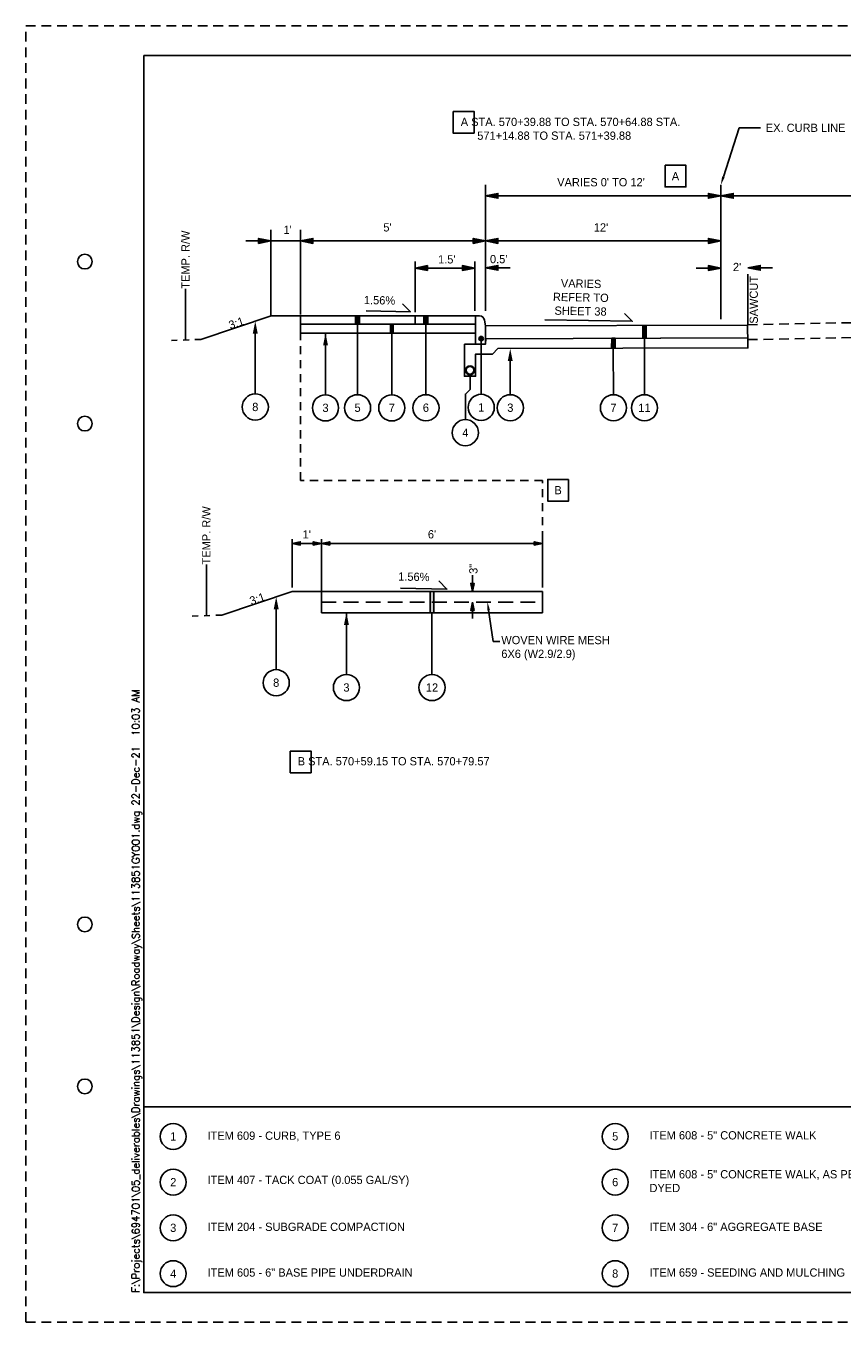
# Paper-space layout '113851GY002' of a CAD drawing. Header units: feet. Extents: x 0 to 34, y 0 to 22.
# Tile 1 of 3: x 0 to 13.9, y 0 to 22. Entities that reach past the tile are written whole.
import ezdxf
from ezdxf import colors
from ezdxf.entities.mleader import LeaderData, LeaderLine
from ezdxf.enums import TextEntityAlignment as Align
from ezdxf.math import Vec2, Vec3

# ---------------------------------------------------------------- set-up
doc = ezdxf.new("R2010")
doc.units = ezdxf.units.FT
doc.header["$MEASUREMENT"] = 0
for name, pattern in [('DASHED2', [0.375, 0.25, -0.125]), ('OhDOT_USTN2', [0.11, 0.069, -0.041]), ('OhDOT_USTN3', [0.22, 0.165, -0.055])]:
    doc.linetypes.add(name, pattern=pattern)
for name, color, linetype in [('C-ANNO-TEXT', 7, 'Continuous'), ('SH_Border', 7, 'Continuous'), ('SH_Cut_Line', 7, 'OhDOT_USTN3'), ('SH_Data', 7, 'Continuous'), ('SH_Text', 7, 'Continuous'), ('TX_P_1', 7, 'Continuous'), ('TX_P_20', 7, 'Continuous'), ('XS_P_Surface', 3, 'Continuous'), ('XS_X_Ground_Line', 3, 'OhDOT_USTN2'), ('XS_X_Pavt', 133, 'OhDOT_USTN3')]:
    doc.layers.add(name, color=color, linetype=linetype)
doc.styles.add('DwgStamp', font='romans.shx')
doc.styles.add('Font 70-Main Title', font='txt', dxfattribs={"width": 1.15, "height": 0.25})
doc.styles.add('Slanted-Normal', font='font31.shx', dxfattribs={"height": 0.14})
doc.styles.add('Straight-Normal', font='font30.shx', dxfattribs={"height": 0.14})
doc.styles.add('Straight-Sub Title', font='font30.shx', dxfattribs={"height": 0.17})
doc.dimstyles.new('Dec-1  Slanted', dxfattribs={"dimtxt": 0.14, "dimasz": 0.14, "dimexe": 0.07, "dimexo": 0.07, "dimgap": 0.07, "dimtad": 1, "dimdec": 1, "dimzin": 3, "dimdsep": 46, "dimtxsty": 'Slanted-Normal', "dimblk": 'Dim1', "dimcen": 0, "dimclrd": 95, "dimclre": 95, "dimclrt": 7, "dimadec": 1, "dimazin": 3, "dimtfac": 1, "dimtdec": 1, "dimtix": 1, "dimtofl": 0, "dimtmove": 1, "dimatfit": 3, "dimldrblk": 'Dim1', "dimfxl": 1, "dimtolj": 1, "dimtzin": 0, "dimlwd": -1, "dimlwe": -1, "dimarcsym": 0})

# ---------------------------------------------------------------- blocks, each defined once
blk = doc.blocks.new('BLKWO')
at = {"layer": 'SH_Border', "color": 7, "linetype": 'Continuous', "flags": 128}
blk.add_lwpolyline([(2, 21.5), (33.5, 21.5), (33.5, 0.5), (2, 0.5), (2, 21.5)], close=True, dxfattribs=at)
at = {"layer": 'SH_Border', "color": 7, "linetype": 'Continuous'}
for centre in [(1, 18), (1, 15.25), (1, 6.75), (1, 4)]:
    blk.add_circle(centre, 0.125, dxfattribs=at)
at = {"layer": 'SH_Cut_Line', "color": 7, "linetype": 'OhDOT_USTN3', "flags": 128}
blk.add_lwpolyline([(0, 0), (34, 0), (34, 22), (0, 22), (0, 0)], close=True, dxfattribs=at)
at = {"layer": 'SH_Border', "color": 7, "linetype": 'Continuous', "style": 'DwgStamp'}
blk.add_text('F:\\Projects\\694701\\05_deliverables\\Drawings\\113851\\Design\\Roadway\\Sheets\\113851GY001.dwg 22-Dec-21  10:03 AM', height=0.125, rotation=90, dxfattribs=at).set_placement((1.925, 0.5))
at = {"layer": 'SH_Data', "style": 'Straight-Normal'}
for tag, p in [('CALCULATED', (32.989, 21.02)), ('CHECKED', (33.489, 21.02))]:
    blk.add_attdef(tag, text='', height=0.14, rotation=90, dxfattribs=at).set_placement(p, align=Align.BOTTOM_CENTER)
at = {"layer": 'SH_Data', "style": 'Font 70-Main Title', "width": 1.15}
for tag, p in [('TITLEAREA2M', (33, 13.292)), ('TITLEAREA1', (33, 3.792))]:
    blk.add_attdef(tag, text='', height=0.25, rotation=90, dxfattribs=at).set_placement(p, align=Align.MIDDLE_CENTER)
at = {"layer": 'SH_Data', "style": 'Straight-Sub Title'}
for tag, p in [('SHEETNO', (33.02, 1.003)), ('SHEETTOTAL', (33.02, 0.663))]:
    blk.add_attdef(tag, text='', height=0.17, dxfattribs=at).set_placement(p, align=Align.BOTTOM_CENTER)
blk = doc.blocks.new('Dim1')
h = blk.add_hatch(color=4)
h.dxf.hatch_style = 1
h.paths.add_polyline_path([(0, 0), (-1, -0.2), (-1, 0.2)])
at = {"color": 4}
blk.add_lwpolyline([(0, 0), (-1, -0.2), (-1, 0.2), (0, 0)], dxfattribs=at)
blk = doc.blocks.new('*D563')
at = {"layer": 'Defpoints', "color": 0, "transparency": 16777216}
for p in [(5.016, 13.216), (5.016, 12.348), (8.766, 12.398)]:
    blk.add_point(p, dxfattribs=at)
at = {"layer": 'TX_P_20', "color": 95, "linetype": 'Continuous', "transparency": 16777216}
for p, q in [((5.016, 12.418), (5.016, 13.286)), ((8.626, 13.216), (5.156, 13.216)), ((8.766, 12.468), (8.766, 13.286))]:
    blk.add_line(p, q, dxfattribs=at)
at = {"layer": 'TX_P_20', "color": 95, "transparency": 16777216, "xscale": 0.14, "yscale": 0.14, "zscale": 0.14, "rotation": 180}
blk.add_blockref('Dim1', (5.016, 13.216), dxfattribs=at)
at = {"layer": 'TX_P_20', "color": 95, "transparency": 16777216, "xscale": 0.14, "yscale": 0.14, "zscale": 0.14}
blk.add_blockref('Dim1', (8.766, 13.216), dxfattribs=at)
at = {"layer": 'TX_P_20', "color": 7, "transparency": 16777216, "insert": (6.891, 13.37), "char_height": 0.14, "attachment_point": 5, "style": 'Slanted-Normal'}
blk.add_mtext("\\A1;6'", dxfattribs=at)
blk = doc.blocks.new('*D564')
at = {"layer": 'Defpoints', "color": 0, "transparency": 16777216}
for p in [(7.576, 12.398), (7.576, 12.398), (7.583, 12.22)]:
    blk.add_point(p, dxfattribs=at)
at = {"layer": 'TX_P_20', "color": 95, "linetype": 'Continuous', "transparency": 16777216}
for p, q in [((7.576, 12.538), (7.576, 12.678)), ((7.513, 12.22), (7.506, 12.22)), ((7.576, 12.08), (7.576, 11.94))]:
    blk.add_line(p, q, dxfattribs=at)
at = {"layer": 'TX_P_20', "color": 95, "transparency": 16777216, "xscale": 0.14, "yscale": 0.14, "zscale": 0.14}
for p, rotation in [((7.576, 12.398), 270), ((7.576, 12.22), 90)]:
    blk.add_blockref('Dim1', p, dxfattribs=dict(at, rotation=rotation))
at = {"layer": 'TX_P_20', "color": 7, "transparency": 16777216, "insert": (7.594, 12.785), "char_height": 0.14, "attachment_point": 5, "rotation": 90, "style": 'Slanted-Normal'}
blk.add_mtext('\\A1;3"', dxfattribs=at)
blk = doc.blocks.new('*D576')
at = {"layer": 'Defpoints', "color": 0, "transparency": 16777216}
for p in [(4.516, 13.216), (4.516, 12.398), (5.016, 12.398)]:
    blk.add_point(p, dxfattribs=at)
at = {"layer": 'TX_P_20', "color": 95, "linetype": 'Continuous', "transparency": 16777216}
for p, q in [((4.516, 12.468), (4.516, 13.286)), ((4.876, 13.216), (4.656, 13.216)), ((5.016, 12.468), (5.016, 13.286))]:
    blk.add_line(p, q, dxfattribs=at)
at = {"layer": 'TX_P_20', "color": 95, "transparency": 16777216, "xscale": 0.14, "yscale": 0.14, "zscale": 0.14, "rotation": 180}
blk.add_blockref('Dim1', (4.516, 13.216), dxfattribs=at)
at = {"layer": 'TX_P_20', "color": 95, "transparency": 16777216, "xscale": 0.14, "yscale": 0.14, "zscale": 0.14}
blk.add_blockref('Dim1', (5.016, 13.216), dxfattribs=at)
at = {"layer": 'TX_P_20', "color": 7, "transparency": 16777216, "insert": (4.766, 13.37), "char_height": 0.14, "attachment_point": 5, "style": 'Slanted-Normal'}
blk.add_mtext("\\A1;1'", dxfattribs=at)

psp = doc.layouts.new('113851GY002')

# ---------------------------------------------------------------- hatches: boundary and pattern name
h = psp.add_hatch(color=256)
h.dxf.hatch_style = 1
h.paths.add_polyline_path([(7.8, 19.116), (8.01, 19.158), (8.01, 19.074)])
h = psp.add_hatch(color=256)
h.dxf.hatch_style = 1
h.paths.add_polyline_path([(11.793, 19.116), (11.583, 19.074), (11.583, 19.158)])
h = psp.add_hatch(color=256)
h.dxf.hatch_style = 1
h.paths.add_polyline_path([(11.793, 19.116), (12.003, 19.158), (12.003, 19.074)])
h = psp.add_hatch(color=256)
h.dxf.hatch_style = 1
h.paths.add_polyline_path([(4.158, 18.35), (3.948, 18.392), (3.948, 18.308)])
h = psp.add_hatch(color=256)
h.dxf.hatch_style = 1
h.paths.add_polyline_path([(4.661, 18.35), (4.871, 18.392), (4.871, 18.308)])
h = psp.add_hatch(color=256)
h.dxf.hatch_style = 1
h.paths.add_polyline_path([(7.8, 18.35), (7.59, 18.308), (7.59, 18.392)])
h = psp.add_hatch(color=256)
h.dxf.hatch_style = 1
h.paths.add_polyline_path([(7.8, 18.35), (7.59, 18.308), (7.59, 18.392)])
h = psp.add_hatch(color=256)
h.dxf.hatch_style = 1
h.paths.add_polyline_path([(7.8, 18.35), (8.01, 18.392), (8.01, 18.308)])
h = psp.add_hatch(color=256)
h.dxf.hatch_style = 1
h.paths.add_polyline_path([(11.793, 18.35), (11.583, 18.308), (11.583, 18.392)])
h = psp.add_hatch(color=256)
h.dxf.hatch_style = 1
h.paths.add_polyline_path([(11.793, 18.35), (11.583, 18.308), (11.583, 18.392)])
h = psp.add_hatch(color=256)
h.dxf.hatch_style = 1
h.paths.add_polyline_path([(6.604, 17.891), (6.814, 17.933), (6.814, 17.849)])
h = psp.add_hatch(color=256)
h.dxf.hatch_style = 1
h.paths.add_polyline_path([(6.604, 17.891), (6.814, 17.933), (6.814, 17.849)])
h = psp.add_hatch(color=256)
h.dxf.hatch_style = 1
h.paths.add_polyline_path([(7.616, 17.891), (7.406, 17.849), (7.406, 17.933)])
h = psp.add_hatch(color=256)
h.dxf.hatch_style = 1
h.paths.add_polyline_path([(7.616, 17.891), (7.406, 17.849), (7.406, 17.933)])
h = psp.add_hatch(color=256)
h.dxf.hatch_style = 1
h.paths.add_polyline_path([(7.616, 17.891), (7.406, 17.849), (7.406, 17.933)])
h = psp.add_hatch(color=256)
h.dxf.hatch_style = 1
h.paths.add_polyline_path([(7.616, 17.891), (7.406, 17.849), (7.406, 17.933)])
h = psp.add_hatch(color=256)
h.dxf.hatch_style = 1
h.paths.add_polyline_path([(7.8, 17.894), (8.01, 17.936), (8.01, 17.852)])
h = psp.add_hatch(color=256)
h.dxf.hatch_style = 1
h.paths.add_polyline_path([(7.8, 17.891), (8.01, 17.933), (8.01, 17.849)])
h = psp.add_hatch(color=256)
h.dxf.hatch_style = 1
h.paths.add_polyline_path([(11.793, 17.891), (11.583, 17.849), (11.583, 17.933)])
h = psp.add_hatch(color=256)
h.dxf.hatch_style = 1
h.paths.add_polyline_path([(11.793, 17.891), (11.583, 17.849), (11.583, 17.933)])
h = psp.add_hatch(color=256)
h.dxf.hatch_style = 1
h.paths.add_polyline_path([(11.793, 17.891), (11.583, 17.849), (11.583, 17.933)])
h = psp.add_hatch(color=256)
h.dxf.hatch_style = 1
h.paths.add_polyline_path([(11.793, 17.891), (11.583, 17.849), (11.583, 17.933)])
h = psp.add_hatch(color=256)
h.dxf.hatch_style = 1
h.paths.add_polyline_path([(12.252, 17.894), (12.462, 17.936), (12.462, 17.852)])
h = psp.add_hatch(color=256)
h.dxf.hatch_style = 1
h.paths.add_polyline_path([(12.252, 17.891), (12.462, 17.933), (12.462, 17.849)])
for points in [[(5.662, 17.078), (5.594, 17.078), (5.594, 16.936), (5.662, 16.936)], [(6.822, 17.078), (6.754, 17.078), (6.754, 16.936), (6.822, 16.936)], [(10.468, 16.699), (10.527, 16.699), (10.527, 16.916), (10.469, 16.916)], [(10.001, 16.698), (9.942, 16.698), (9.94, 16.528), (9.999, 16.528)], [(6.86, 12.039), (6.922, 12.039), (6.922, 12.398), (6.86, 12.398)]]:
    psp.add_hatch(color=256).paths.add_polyline_path(points)
at = {"layer": 'C-ANNO-TEXT'}
h = psp.add_hatch(color=256, dxfattribs=at)
h.dxf.hatch_style = 1
h.paths.add_polyline_path([(3.85, 16.778), (3.892, 16.988), (3.934, 16.778)])
h = psp.add_hatch(color=256, dxfattribs=at)
h.dxf.hatch_style = 1
h.paths.add_polyline_path([(5.042, 16.576), (5.084, 16.786), (5.126, 16.576)])
h = psp.add_hatch(color=256, dxfattribs=at)
h.dxf.hatch_style = 1
edge = h.paths.add_edge_path()
edge.add_arc((7.726, 16.693), 0.0375, 0.0002, 360.0002)
h = psp.add_hatch(color=256, dxfattribs=at)
h.dxf.hatch_style = 1
h.paths.add_polyline_path([(8.261, 16.313), (8.219, 16.523), (8.177, 16.313)])
h = psp.add_hatch(color=256, dxfattribs=at)
h.dxf.hatch_style = 1
h.paths.add_polyline_path([(4.205, 12.098), (4.247, 12.308), (4.289, 12.098)])
h = psp.add_hatch(color=256, dxfattribs=at)
h.dxf.hatch_style = 1
h.paths.add_polyline_path([(5.397, 11.829), (5.439, 12.039), (5.481, 11.829)])

# ---------------------------------------------------------------- linework, layer by layer
at = {"layer": 'C-ANNO-TEXT', "linetype": 'Continuous'}
for p, q in [((7.8, 17.166), (7.8, 19.304)), ((11.793, 17.316), (11.793, 19.304)), ((11.793, 17.02), (11.793, 19.304)), ((7.8, 19.116), (11.583, 19.116)), ((11.47, 19.116), (17.042, 19.116)), ((4.158, 17.082), (4.158, 18.537)), ((4.661, 17.254), (4.661, 18.537)), ((4.661, 17.104), (4.661, 18.537)), ((4.661, 18.35), (11.583, 18.35)), ((7.399, 18.35), (7.189, 18.35)), ((7.616, 17.163), (7.616, 17.999)), ((8.01, 17.894), (8.22, 17.894)), ((11.373, 17.891), (11.583, 17.891)), ((12.462, 17.894), (12.672, 17.894))]:
    psp.add_line(p, q, dxfattribs=at)
at = {"layer": 'C-ANNO-TEXT'}
for p, q in [((6.604, 17.078), (6.604, 16.936)), ((7.63, 17.073), (7.63, 16.965)), ((7.63, 17.014), (7.63, 16.846)), ((7.63, 16.846), (7.63, 16.71))]:
    psp.add_line(p, q, dxfattribs=at)
for centre, radius in [((7.726, 16.693), 0.0375), ((7.536, 16.155), 0.075), ((7.536, 16.155), 0.065)]:
    psp.add_circle(centre, radius, dxfattribs=at)
at = {"layer": 'C-ANNO-TEXT', "extrusion": (0, 0, -1)}
psp.add_solid([(-6.186, 16.787), (-6.232, 16.787), (-6.186, 16.936), (-6.232, 16.936)], dxfattribs=at)
at = {"layer": 'SH_Data'}
psp.add_lwpolyline([(2, 3.651), (32.5, 3.651)], dxfattribs=at)
at = {"layer": 'TX_P_1'}
for p, q in [((6.788, 17.078), (6.788, 15.741)), ((3.892, 16.921), (3.892, 15.754)), ((5.084, 16.786), (5.084, 15.739)), ((5.628, 16.936), (5.628, 15.741)), ((6.209, 16.786), (6.209, 15.739)), ((10.497, 16.903), (10.497, 15.741)), ((9.968, 16.528), (9.97, 15.741)), ((8.22, 16.429), (8.22, 15.741)), ((4.247, 12.241), (4.247, 11.074)), ((5.439, 12.039), (5.439, 10.991)), ((6.891, 12.039), (6.891, 10.991))]:
    psp.add_line(p, q, dxfattribs=at)
at = {"layer": 'TX_P_1', "flags": 128}
for points in [[(7.25, 20.55), (7.604, 20.55), (7.604, 20.182), (7.25, 20.182)], [(10.846, 19.634), (11.2, 19.634), (11.2, 19.266), (10.846, 19.266)], [(9.208, 14.304), (8.854, 14.304), (8.854, 13.936), (9.208, 13.936)], [(4.486, 9.691), (4.84, 9.691), (4.84, 9.323), (4.486, 9.323)]]:
    psp.add_lwpolyline(points, close=True, dxfattribs=at)
at = {"layer": 'TX_P_1'}
for centre, radius in [((3.892, 15.532), 0.222), ((5.084, 15.517), 0.222), ((5.628, 15.519), 0.222), ((6.209, 15.517), 0.222), ((6.788, 15.519), 0.222), ((7.726, 15.525), 0.222), ((8.22, 15.519), 0.222), ((9.97, 15.519), 0.222), ((10.497, 15.519), 0.222), ((7.457, 15.096), 0.222), ((4.247, 10.852), 0.222), ((5.439, 10.77), 0.222), ((6.891, 10.77), 0.222), ((2.5, 3.151), 0.22), ((10, 3.151), 0.22), ((2.5, 2.375), 0.22), ((10, 2.375), 0.22), ((2.5, 1.599), 0.22), ((10, 1.599), 0.22), ((2.5, 0.822), 0.22), ((10, 0.822), 0.22)]:
    psp.add_circle(centre, radius, dxfattribs=at)
at = {"layer": 'TX_P_20'}
for points in [[(2, 21.5), (32.5, 21.5)], [(7.8, 19.116), (8.01, 19.158), (8.01, 19.074), (7.8, 19.116)], [(11.793, 19.116), (11.583, 19.074), (11.583, 19.158), (11.793, 19.116)], [(11.793, 19.116), (12.003, 19.158), (12.003, 19.074), (11.793, 19.116)], [(3.732, 18.35), (4.661, 18.35)], [(4.158, 18.35), (3.948, 18.392), (3.948, 18.308), (4.158, 18.35)], [(4.661, 18.35), (4.871, 18.392), (4.871, 18.308), (4.661, 18.35)], [(7.8, 18.35), (7.59, 18.308), (7.59, 18.392), (7.8, 18.35)], [(7.8, 18.35), (7.59, 18.308), (7.59, 18.392), (7.8, 18.35)], [(7.8, 18.35), (8.01, 18.392), (8.01, 18.308), (7.8, 18.35)], [(11.793, 18.35), (11.583, 18.308), (11.583, 18.392), (11.793, 18.35)], [(11.793, 18.35), (11.583, 18.308), (11.583, 18.392), (11.793, 18.35)], [(6.604, 17.14), (6.604, 17.999)], [(6.604, 17.891), (6.814, 17.933), (6.814, 17.849), (6.604, 17.891)], [(6.814, 17.891), (7.399, 17.891)], [(7.616, 17.891), (7.406, 17.849), (7.406, 17.933), (7.616, 17.891)], [(7.616, 17.891), (7.406, 17.849), (7.406, 17.933), (7.616, 17.891)], [(7.616, 17.891), (7.406, 17.849), (7.406, 17.933), (7.616, 17.891)], [(7.8, 17.894), (8.01, 17.936), (8.01, 17.852), (7.8, 17.894)], [(11.793, 17.891), (11.583, 17.849), (11.583, 17.933), (11.793, 17.891)], [(11.793, 17.891), (11.583, 17.849), (11.583, 17.933), (11.793, 17.891)], [(11.793, 17.891), (11.583, 17.849), (11.583, 17.933), (11.793, 17.891)], [(12.252, 17.894), (12.462, 17.936), (12.462, 17.852), (12.252, 17.894)], [(12.252, 16.921), (12.252, 17.786)], [(2.708, 16.674), (2.708, 17.539)], [(5.774, 17.164), (6.524, 17.149), (6.391, 17.282)], [(4.661, 17.078), (4.661, 16.936)], [(7.63, 17.078), (7.63, 16.786)], [(8.806, 17.012), (10.288, 16.987), (10.156, 17.12)], [(7.8, 16.908), (12.252, 16.921)], [(12.246, 16.917), (12.252, 16.613)], [(7.726, 16.693), (7.726, 15.747)], [(7.806, 16.691), (12.258, 16.705)], [(7.457, 15.318), (7.457, 15.75), (7.536, 15.83), (7.536, 16.08)], [(3.063, 11.994), (3.063, 12.859)], [(6.358, 12.458), (7.145, 12.442), (7.005, 12.581)], [(8.766, 12.398), (5.016, 12.398), (5.016, 12.039), (8.766, 12.039)], [(5.016, 12.398), (5.016, 12.256)], [(8.766, 12.398), (8.766, 12.039)]]:
    psp.add_lwpolyline(points, dxfattribs=at)
at = {"layer": 'TX_P_20', "flags": 128}
for points in [[(4.661, 17.078), (6.604, 17.078)], [(4.661, 17.078), (7.63, 17.078)], [(4.661, 16.936), (6.039, 16.936)], [(7.623, 16.936), (4.661, 16.936)], [(7.623, 16.786), (4.661, 16.786), (4.661, 16.936)]]:
    psp.add_lwpolyline(points, dxfattribs=at)
for points in [[(5.594, 17.078), (5.662, 17.078), (5.662, 16.936), (5.594, 16.936)], [(6.754, 17.078), (6.822, 17.078), (6.822, 16.936), (6.754, 16.936)], [(6.186, 16.787), (6.232, 16.787), (6.232, 16.936), (6.186, 16.936)], [(10.469, 16.916), (10.527, 16.916), (10.527, 16.699), (10.468, 16.699)], [(7.442, 16.599), (7.442, 16.054), (7.63, 16.054), (7.63, 16.429), (7.919, 16.43), (8.011, 16.522), (12.251, 16.535), (12.25, 16.705), (7.806, 16.691), (7.8, 16.599)], [(9.942, 16.698), (10.001, 16.698), (9.999, 16.528), (9.94, 16.528)], [(6.86, 12.398), (6.922, 12.398), (6.922, 12.039), (6.86, 12.039)]]:
    psp.add_lwpolyline(points, close=True, dxfattribs=at)
psp.add_lwpolyline([(7.63, 17.071), (7.63, 16.599), (7.8, 16.599), (7.8, 16.908), (7.783, 17.007, 0.366629), (7.699, 17.078), (7.637, 17.078, 0.414214), (7.63, 17.071)], format="xyb", dxfattribs=at)
at = {"layer": 'TX_P_20', "linetype": 'DASHED2'}
psp.add_lwpolyline([(5.016, 12.218), (8.709, 12.218)], dxfattribs=at)
at = {"layer": 'XS_P_Surface'}
for points in [[(4.661, 17.078), (4.161, 17.078), (2.968, 16.68)], [(5.016, 12.398), (4.516, 12.398), (3.323, 12)]]:
    psp.add_lwpolyline(points, dxfattribs=at)
at = {"layer": 'XS_X_Ground_Line', "ltscale": 2}
psp.add_lwpolyline([(8.766, 13.286), (8.766, 14.286), (4.661, 14.286), (4.661, 16.786)], dxfattribs=at)
at = {"layer": 'XS_X_Ground_Line'}
for points in [[(2.968, 16.68), (2.436, 16.66)], [(3.323, 12), (2.791, 11.98)]]:
    psp.add_lwpolyline(points, dxfattribs=at)
at = {"layer": 'XS_X_Pavt'}
for points in [[(12.252, 16.928), (17.246, 17.028), (22.252, 16.928)], [(12.252, 16.675), (17.248, 16.775), (22.252, 16.676)]]:
    psp.add_lwpolyline(points, dxfattribs=at)

# ---------------------------------------------------------------- block references
at = {"layer": 'C-ANNO-TEXT'}
psp.add_blockref('BLKWO', (0, 0), dxfattribs=at)

# ---------------------------------------------------------------- texts
at = {"layer": 'C-ANNO-TEXT', "char_height": 0.14, "attachment_point": 5, "style": 'Straight-Normal'}
for s, insert in [("\\A1;VARIES 0' TO 12'", (9.759, 19.346)), ("\\A1; \\P1'", (4.44, 18.655)), ("\\A1;5'", (6.135, 18.58)), ("\\A1;12'", (9.759, 18.58)), ("\\A1;1.5'", (7.142, 18.037)), ("\\A1; \\P2'", (12.068, 18.025))]:
    psp.add_mtext(s, dxfattribs=dict(at, insert=insert))
at = {"layer": 'C-ANNO-TEXT', "char_height": 0.14, "style": 'Straight-Normal'}
for s, insert, attachment_point, rotation in [('\\A1;TEMP. R/W', (2.708, 17.539), 4, 90), ("\\A1;0.5'", (8.023, 18.041), 5, 0.0002), ('\\A1;SAWCUT', (12.352, 17.351), 5, 90), ('\\A1;TEMP. R/W', (3.063, 12.859), 4, 90)]:
    psp.add_mtext(s, dxfattribs=dict(at, insert=insert, attachment_point=attachment_point, rotation=rotation))
at = {"layer": 'C-ANNO-TEXT', "char_height": 0.14, "rotation": 358.8544, "style": 'Straight-Normal'}
for s, width, gutter_width, insert, attachment_point in [('VARIES REFER TO SHEET 38', 1.24506, 1.5, (9.417, 17.392), 5), ('1.56%', 0.33544, 1.5, (5.737, 17.419), 1), ('1.56%', 0.35193, 1.574, (6.319, 12.726), 1)]:
    psp.add_mtext_dynamic_manual_height_columns(s, width=width, gutter_width=gutter_width, heights=[0], dxfattribs=dict(at, insert=insert, attachment_point=attachment_point))
at = {"layer": 'SH_Data', "style": 'Slanted-Normal'}
for s, width, gutter_width, heights, insert, char_height, attachment_point in [('A', 0.50646, 1.5, [0], (11.023, 19.45), 0.14, 5), ('8', 0.10662, 1.005, [0], (3.892, 15.532), 0.141, 5), ('3', 0.1407, 1.005, [0], (5.084, 15.517), 0.141, 5), ('5', 0.10662, 1.005, [0], (5.628, 15.519), 0.141, 5), ('7', 0.1407, 1.005, [0], (6.209, 15.517), 0.141, 5), ('7', 0.1407, 1.005, [0], (9.97, 15.519), 0.141, 5), ('11', 0.21068, 1.005, [0.141], (10.497, 15.519), 0.1407, 5), ('B', 0.50646, 1.5, [0], (9.031, 14.12), 0.14, 5), ('8', 0.10662, 1.005, [0], (4.247, 10.852), 0.141, 5), ('3', 0.1407, 1.005, [0], (5.439, 10.77), 0.141, 5), ('12', 0.1407, 1.005, [0], (6.891, 10.77), 0.1407, 5), ('1', 0.33764, 1, [0], (2.5, 3.151), 0.14, 5), ('{\\Fiso_fontright|c0;\\C7;ITEM 609 - CURB, TYPE 6}', 5.83972, 1, [0], (3.081, 3.151), 0.14, 4), ('5', 0.42401, 1, [0.0312], (10, 3.151), 0.14, 5), ('{\\Fiso_fontright|c0;\\C7;ITEM 608 - 5" CONCRETE WALK}', 3.5014, 1, [0], (10.582, 3.169), 0.14, 4), ('2', 0.33764, 1, [0], (2.5, 2.375), 0.14, 5), ('\\pt0.98;{\\Fiso_fontright|c0;\\C7;ITEM 407 - TACK COAT (0.055 GAL/SY)}', 5.83972, 1, [0], (3.082, 2.392), 0.14, 4), ('6', 0.33764, 1, [0], (10, 2.375), 0.14, 5), ('\\A1;ITEM 608 - 5" CONCRETE WALK, AS PER PLAN, STAMPED AND DYED', 5.83972, 1, [0], (10.582, 2.392), 0.14, 4), ('3', 0.22248, 1, [0.12], (2.5, 1.599), 0.14, 5), ('\\A1;ITEM 204 - SUBGRADE COMPACTION', 5.83972, 1, [0], (3.082, 1.616), 0.14, 4), ('7', 0.33764, 1, [0], (10, 1.599), 0.14, 5), ('\\A1;ITEM 304 - 6" AGGREGATE BASE', 5.83972, 1, [0], (10.582, 1.616), 0.14, 4), ('4', 0.33764, 1, [0.12], (2.5, 0.822), 0.14, 5), ('\\A1;ITEM 605 - 6" BASE PIPE UNDERDRAIN', 5.83972, 1, [0], (3.082, 0.84), 0.14, 4), ('8', 0.33764, 1, [0], (10, 0.822), 0.14, 5), ('\\A1;ITEM 659 - SEEDING AND MULCHING', 5.83972, 1, [0], (10.582, 0.84), 0.14, 4)]:
    psp.add_mtext_dynamic_manual_height_columns(s, width=width, gutter_width=gutter_width, heights=heights, dxfattribs=dict(at, insert=insert, char_height=char_height, attachment_point=attachment_point))
at = {"layer": 'SH_Data', "char_height": 0.141, "attachment_point": 5, "rotation": 0.0002, "style": 'Slanted-Normal'}
for s, insert in [('6', (6.788, 15.519)), ('1', (7.726, 15.525)), ('3', (8.22, 15.519)), ('4', (7.457, 15.096))]:
    psp.add_mtext_dynamic_manual_height_columns(s, width=0.10662, gutter_width=1.005, heights=[0], dxfattribs=dict(at, insert=insert))
at = {"layer": 'TX_P_20', "char_height": 0.14, "attachment_point": 1, "style": 'Slanted-Normal'}
for s, insert in [('\\pi-0.28,l0.56,t4.06;A STA. 570+39.88 TO STA. 570+64.88 STA. 571+14.88 TO STA. 571+39.88', (7.099, 20.441)), ('B STA. 570+59.15 TO STA. 570+79.57', (4.612, 9.589))]:
    psp.add_mtext_dynamic_manual_height_columns(s, width=4.59403, gutter_width=0.7, heights=[0], dxfattribs=dict(at, insert=insert))
at = {"layer": 'TX_P_20', "char_height": 0.14, "attachment_point": 8, "rotation": 18.8644, "style": 'Slanted-Normal'}
for insert in [(3.593, 16.889), (3.949, 12.208)]:
    psp.add_mtext_dynamic_manual_height_columns('3:1', width=0.15791, gutter_width=0.7, heights=[0], dxfattribs=dict(at, insert=insert))

# ---------------------------------------------------------------- dimensions: what is measured, and where the dimension line sits
at = {"layer": 'TX_P_20'}
for base, p1, p2, text, picture, middle in [((4.516, 13.216), (5.016, 12.398), (4.516, 12.398), "1'", '*D576', (4.766, 13.37)), ((5.016, 13.216), (8.766, 12.398), (5.016, 12.348), "6'", '*D563', (6.891, 13.37))]:
    dim = psp.add_linear_dim(base=base, p1=p1, p2=p2, text=text, dimstyle='Dec-1  Slanted', override={"dimpost": "'"}, dxfattribs=at)
    dim.commit()
    dim.dimension.update_dxf_attribs({"geometry": picture, "text_midpoint": middle})
dim = psp.add_linear_dim(base=(7.576, 12.398), p1=(7.583, 12.22), p2=(7.576, 12.398), angle=90, text='3"', dimstyle='Dec-1  Slanted', override={"dimdec": 0, "dimlfac": 20, "dimpost": "'"}, dxfattribs=at)
dim.commit()
dim.dimension.update_dxf_attribs({"geometry": '*D564', "text_midpoint": (7.748, 12.785), "dimtype": 160})

# ---------------------------------------------------------------- leaders
at = {"layer": 'SH_Text'}
ml = psp.add_multileader_mtext('Standard', dxfattribs=at)
ml.set_content('WOVEN WIRE MESH \\P6X6 (W2.9/2.9)', color=256, style='Slanted-Normal')
ml.set_leader_properties()
ml.build(insert=Vec2(0, 0))
ml.multileader.update_dxf_attribs({"dogleg_length": 0.36, "arrow_head_size": 0.14})
ctx = ml.context
ctx.base_point, ctx.char_height, ctx.arrow_head_size, ctx.landing_gap_size, ctx.plane_origin = Vec3(8.039, 11.553), 0.14, 0.14, 0.0281, Vec3(8.086, 12.534)
notes = []
notes.append((ctx, [(0, (1, 1, 0), (7.927, 11.553), (1, 0), 0.113, [(0, [(7.833, 12.22)], 0, [])])]))
ctx.mtext.insert, ctx.mtext.flow_direction = Vec3(8.067, 11.646), 5
at = {"layer": 'TX_P_20'}
ml = psp.add_multileader_mtext('Standard', dxfattribs=at)
ml.set_content('EX. CURB LINE', color=256, style='Slanted-Normal')
ml.set_leader_properties()
ml.build(insert=Vec2(0, 0))
ml.multileader.update_dxf_attribs({"dogleg_length": 0.36, "arrow_head_size": 0.14})
ctx = ml.context
ctx.base_point, ctx.char_height, ctx.arrow_head_size, ctx.landing_gap_size, ctx.plane_origin = Vec3(12.466, 20.271), 0.14, 0.14, 0.09, Vec3(11.793, 19.304)
notes.append((ctx, [(0, (1, 1, 0), (12.106, 20.271), (1, 0), 0.36, [(0, [(11.793, 19.304)], 0, [])])]))
ctx.mtext.insert, ctx.mtext.flow_direction = Vec3(12.556, 20.341), 5
for ctx, leaders in notes:
    for number, flags, end, landing, length, lines in leaders:
        leader = LeaderData()
        leader.index, (leader.has_last_leader_line, leader.has_dogleg_vector, leader.attachment_direction) = number, flags
        leader.last_leader_point, leader.dogleg_vector, leader.dogleg_length = Vec3(end), Vec3(landing), length
        for number, points, colour, breaks in lines:
            line = LeaderLine()
            line.index, line.vertices, line.color, line.breaks = number, Vec3.list(points), colors.encode_raw_color(colour), breaks
            leader.lines.append(line)
        ctx.leaders.append(leader)

doc.saveas('drawing.dxf')
